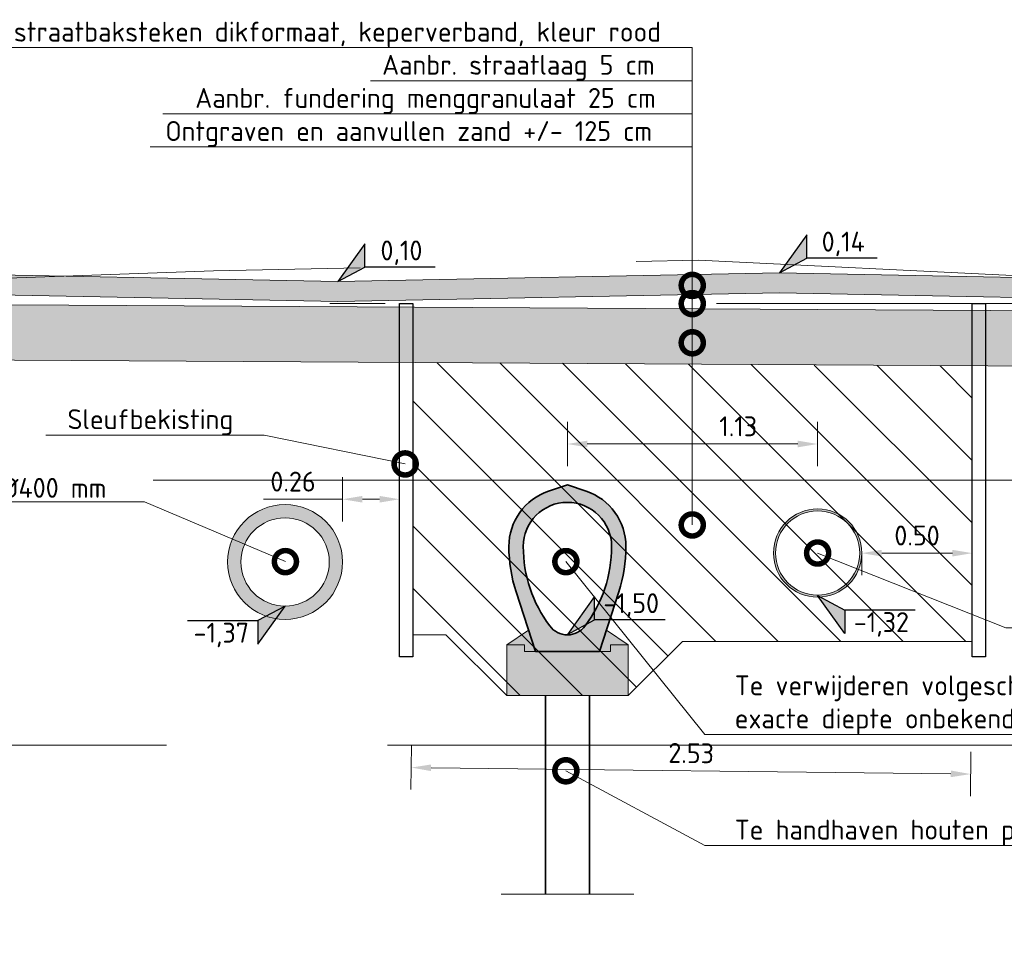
# Model space of a CAD drawing. Header units: metres. Extents: x 92403 to 95147, y 464428 to 465602.
# Tile 55 of 256: x 92428.57 to 92433.03, y 465122.86 to 465127.06. Entities that reach past the tile are written whole.
import ezdxf
from ezdxf import colors
from ezdxf.entities.mleader import LeaderData, LeaderLine
from ezdxf.enums import TextEntityAlignment as Align
from ezdxf.math import Vec2, Vec3

# ---------------------------------------------------------------- set-up
doc = ezdxf.new("R2010")
doc.units = ezdxf.units.M
for name, pattern in [('AL-NAP_LIJN', [15.25, 12, -1.5, 0.25, -1.5]), ('DASHED', [0.75, 0.5, -0.25]), ('XX-AFBREEK', [7, 4, -1, 1, -1])]:
    doc.linetypes.add(name, pattern=pattern)
doc.layers.get('0').update_dxf_attribs({"linetype": 'CONTINUOUS'})
doc.layers.get('Defpoints').update_dxf_attribs({"linetype": 'CONTINUOUS'})
doc.layers.add('00_ 06-gps', color=7, linetype='CONTINUOUS')
for name, color, linetype, lineweight in [('B-WE-OG-HOOGTELIJN-G', 7, 'CONTINUOUS', 18), ('B-WE-VH-VERHARDING_FUNDERING-A-100', 252, 'CONTINUOUS', 18), ('B-WE-VH-VERHARDING_FUNDERING-A-50', 252, 'CONTINUOUS', 18), ('N-WE-GK-KISTDAM-G', 40, 'CONTINUOUS', 30), ('N-WE-GW-GROND_ZAND_CUNETZAND-WERK-A-200', 7, 'CONTINUOUS', 18), ('X-XX-AL-AFBREEKLIJN-G', 7, 'XX-AFBREEK', 18), ('X-XX-AL-DETAIL1-G', 7, 'CONTINUOUS', 18), ('X-XX-AL-DETAIL1-M', 7, 'CONTINUOUS', 18), ('X-XX-AL-DETAIL1-T18', 7, 'CONTINUOUS', 18), ('X-XX-AL-DETAIL3-G', 7, 'CONTINUOUS', 35), ('X-XX-AL-HOOGTELABEL-S', 7, 'CONTINUOUS', 25), ('X-XX-AL-NAP-G', 7, 'AL-NAP_LIJN', 18), ('X-XX-AL-RMB - profiel', 7, 'CONTINUOUS', 9)]:
    doc.layers.add(name, color=color, linetype=linetype, lineweight=lineweight)
for name, color, linetype, lineweight, true_color in [('B-WE-RI-GWA-V', 7, 'CONTINUOUS', 18, 0xff8400), ('N-WE-RI-HWA-V', 7, 'CONTINUOUS', 18, 0x007bff), ('N-WE-VH-VERHARDING_STRAATBAKSTEEN-DIK-ELLEBOOG-A', 7, 'CONTINUOUS', 25, 0xe1bfb7)]:
    doc.layers.add(name, color=color, linetype=linetype, lineweight=lineweight, true_color=true_color)
doc.styles.add('NLCS-ISO', font='NLCS-ISO.ttf')
doc.styles.add('NLCS-ISO-M50-T18', font='NLCS-ISO.ttf', dxfattribs={"height": 0.09})
doc.dimstyles.new('NLCS-M50-T18-PIJL_L2_H1', dxfattribs={"dimscale": 0.05, "dimtxt": 2.5, "dimasz": 1.8, "dimexe": 2, "dimexo": 2, "dimgap": 0.7, "dimtad": 1, "dimzin": 0, "dimdsep": 46, "dimtxsty": 'NLCS-ISO-M50-T18', "dimcen": 2.5, "dimdle": 2, "dimclrd": 256, "dimclre": 256, "dimclrt": 10, "dimadec": 1, "dimazin": 0, "dimtfac": 1, "dimtdec": 3, "dimtofl": 0, "dimtmove": 0, "dimatfit": 3, "dimfxl": 2, "dimfxlon": 1, "dimtfillclr": 256, "dimtolj": 1, "dimtzin": 0, "dimlwd": -1, "dimlwe": -1, "dimarcsym": 0})
pattern_1 = [(0, (9.5, 6.4), (0, 10), [0, -10]), (0, (9.6, 2.9), (0, 10), [0, -10]), (0, (9.9, 8.3), (0, 10), [0, -10]), (338.1986, (4.7, 5.2), (30.00000273, -9.999999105), [1.07703, -52.77462]), (216.8699, (5.7, 4.8), (29.999999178, 20.000001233), [0.5, -49.5]), (130.6013, (5.3, 4.5), (50.0000042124, -59.9999901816), [0.92195, -91.27349]), (206.5651, (2, 3.3), (-9.99999158, -10.000013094), [0.22361, -22.13707]), (326.3099, (1.8, 3.2), (19.999995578, -10.000013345), [0.36056, -35.69496]), (108.4349, (2.1, 3), (-9.999984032, 20.000004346), [0.31623, -31.30655]), (225, (8.4, 2.3), (-2e-15, -10.00000309), [0.42426, -13.71787]), (0, (8.1, 2), (10, 10), [0.6, -9.4]), (135, (8.7, 2), (-10.00000309, 9e-16), [0.42426, -13.71787]), (251.5651, (7.2, 8.7), (9.999984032, 20.000004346), [0.31623, -31.30655]), (0, (7.1, 8.4), (10, 10), [0.5, -9.5]), (143.1301, (7.6, 8.4), (-29.999999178, 20.000001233), [0.5, -49.5]), (213.6901, (1.9, 8.8), (19.999995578, 10.000013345), [0.36056, -35.69496]), (341.5651, (1.6, 8.6), (-20.000004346, 9.999984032), [0.63246, -30.99032]), (126.8699, (2.2, 8.4), (20.000001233, -29.999999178), [0.5, -49.5]), (0, (4.8, 8.4), (0, 10), [0, -10]), (0, (2.1, 5.8), (0, 10), [0, -10]), (0, (4.9, 2.1), (0, 10), [0, -10]), (0, (7.6, 5.2), (0, 10), [0, -10]), (0, (4.7, 6.9), (0, 10), [0, -10]), (0, (2.5, 7.2), (0, 10), [0, -10]), (0, (3.4, 6.6), (0, 10), [0, -10]), (0, (3, 4.2), (0, 10), [0, -10]), (0, (0.6, 4.6), (0, 10), [0, -10]), (0, (0.7, 6.9), (0, 10), [0, -10]), (0, (0.4, 9.1), (0, 10), [0, -10]), (0, (3.5, 9.5), (0, 10), [0, -10]), (0, (5.7, 9.9), (0, 10), [0, -10]), (0, (9.2, 9.5), (0, 10), [0, -10]), (0, (6.8, 6.4), (0, 10), [0, -10]), (0, (5.8, 8.2), (0, 10), [0, -10]), (0, (6.6, 3.4), (0, 10), [0, -10]), (0, (3.6, 2.9), (0, 10), [0, -10]), (0, (6.6, 0.7), (0, 10), [0, -10]), (0, (3.3, 1.3), (0, 10), [0, -10]), (0, (0.1, 1), (0, 10), [0, -10]), (0, (1.3, 0.5), (0, 10), [0, -10]), (0, (1.4, 1.9), (0, 10), [0, -10]), (0, (8.1, 0.3), (0, 10), [0, -10]), (0, (9.3, 4.4), (0, 10), [0, -10]), (0, (8.8, 7.4), (0, 10), [0, -10]), (0, (4.2, 0.2), (0, 10), [0, -10])]

# ---------------------------------------------------------------- blocks, each defined once
blk = doc.blocks.new('SAL-HOOGTELABEL_02-SO')
for p, q in [((2.461, 3.435), (0, 0)), ((2.461, 1.312), (2.461, 3.435)), ((0, 0), (2.461, 1.312)), ((8.838, 1.312), (2.461, 1.312))]:
    blk.add_line(p, q)
blk.add_solid([(2.461, 3.435), (0, 0), (2.461, 1.312)])
at = {"style": 'NLCS-ISO'}
blk.add_attdef('...', text='', height=1.8, dxfattribs=at).set_placement((5.773, 2.615), align=Align.MIDDLE)
blk = doc.blocks.new('_DotSmall')
at = {"const_width": 0.5}
blk.add_lwpolyline([(-0.0625, 0, 1), (0.0625, 0, 1)], format="xyb", close=True, dxfattribs=at)
blk = doc.blocks.new('*D451')
at = {"layer": 'Defpoints', "color": 0, "transparency": 16777216}
for p in [(92430.3479, 465124.2699), (92432.8805, 465124.2404), (92432.8734, 465123.6393)]:
    blk.add_point(p, dxfattribs=at)
at = {"layer": 'X-XX-AL-DETAIL1-M', "transparency": 16777216}
for p, q in [((92430.342, 465123.7689), (92430.3397, 465123.5689)), ((92432.8746, 465123.7393), (92432.8723, 465123.5394)), ((92430.4309, 465123.6678), (92432.7834, 465123.6404))]:
    blk.add_line(p, q, dxfattribs=at)
for points in [[(92430.431, 465123.6828), (92430.4307, 465123.6528), (92430.3409, 465123.6689)], [(92432.7836, 465123.6554), (92432.7833, 465123.6254), (92432.8734, 465123.6393)]]:
    blk.add_solid(points, dxfattribs=at)
at = {"layer": 'X-XX-AL-DETAIL1-M', "color": 10, "transparency": 16777216, "insert": (92431.6081, 465123.7341), "char_height": 0.09, "attachment_point": 5, "rotation": 359.3321, "style": 'NLCS-ISO-M50-T18'}
blk.add_mtext('\\A1;2.53', dxfattribs=at)
blk = doc.blocks.new('*D452')
at = {"layer": 'Defpoints', "color": 0, "transparency": 16777216}
for p in [(92432.1805, 465125.1342), (92431.0479, 465124.6699), (92432.1805, 465124.6404)]:
    blk.add_point(p, dxfattribs=at)
at = {"layer": 'X-XX-AL-DETAIL1-M', "transparency": 16777216}
for p, q in [((92431.0479, 465125.0342), (92431.0479, 465125.2342)), ((92432.1805, 465125.0342), (92432.1805, 465125.2342)), ((92431.1379, 465125.1342), (92432.0905, 465125.1342))]:
    blk.add_line(p, q, dxfattribs=at)
for points in [[(92431.1379, 465125.1492), (92431.1379, 465125.1192), (92431.0479, 465125.1342)], [(92432.0905, 465125.1492), (92432.0905, 465125.1192), (92432.1805, 465125.1342)]]:
    blk.add_solid(points, dxfattribs=at)
at = {"layer": 'X-XX-AL-DETAIL1-M', "color": 10, "transparency": 16777216, "insert": (92431.821, 465125.2142), "char_height": 0.09, "attachment_point": 5, "style": 'NLCS-ISO-M50-T18'}
blk.add_mtext('\\A1;1.13', dxfattribs=at)
blk = doc.blocks.new('*D453')
at = {"layer": 'Defpoints', "color": 0, "transparency": 16777216}
for p in [(92432.3804, 465124.6414), (92432.8805, 465124.6404), (92432.8805, 465124.6398)]:
    blk.add_point(p, dxfattribs=at)
at = {"layer": 'X-XX-AL-DETAIL1-M', "transparency": 16777216}
for p, q in [((92432.3804, 465124.6398), (92432.3804, 465124.5398)), ((92432.4704, 465124.6398), (92432.7905, 465124.6398)), ((92432.8805, 465124.6398), (92432.8805, 465124.5398))]:
    blk.add_line(p, q, dxfattribs=at)
for points in [[(92432.4704, 465124.6548), (92432.4704, 465124.6248), (92432.3804, 465124.6398)], [(92432.7905, 465124.6548), (92432.7905, 465124.6248), (92432.8805, 465124.6398)]]:
    blk.add_solid(points, dxfattribs=at)
at = {"layer": 'X-XX-AL-DETAIL1-M', "color": 10, "transparency": 16777216, "insert": (92432.6304, 465124.7198), "char_height": 0.09, "attachment_point": 5, "style": 'NLCS-ISO-M50-T18'}
blk.add_mtext('\\A1;0.50', dxfattribs=at)
blk = doc.blocks.new('*D899')
at = {"layer": 'Defpoints', "color": 0, "transparency": 16777216}
for p in [(92430.2879, 465124.8839), (92430.0297, 465124.5999), (92430.2879, 465124.5999)]:
    blk.add_point(p, dxfattribs=at)
at = {"layer": 'X-XX-AL-DETAIL1-M', "transparency": 16777216}
for p, q in [((92430.0297, 465124.7839), (92430.0297, 465124.9839)), ((92430.2879, 465124.7839), (92430.2879, 465124.9839)), ((92430.0297, 465124.8839), (92429.6717, 465124.8839)), ((92430.1979, 465124.8839), (92430.1197, 465124.8839))]:
    blk.add_line(p, q, dxfattribs=at)
for points in [[(92430.1197, 465124.8989), (92430.1197, 465124.8689), (92430.0297, 465124.8839)], [(92430.1979, 465124.8989), (92430.1979, 465124.8689), (92430.2879, 465124.8839)]]:
    blk.add_solid(points, dxfattribs=at)
at = {"layer": 'X-XX-AL-DETAIL1-M', "color": 10, "transparency": 16777216, "insert": (92429.8057, 465124.9639), "char_height": 0.09, "attachment_point": 5, "style": 'NLCS-ISO-M50-T18'}
blk.add_mtext('\\A1;0.26', dxfattribs=at)

msp = doc.modelspace()

# ---------------------------------------------------------------- hatches: boundary and pattern name
at = {"layer": '00_ 06-gps'}
h = msp.add_hatch(color=252, dxfattribs=at)
h.dxf.hatch_style = 1
edge = h.paths.add_edge_path()
edge.add_line((92430.962875, 465124.920941), (92431.047875, 465124.949941))
edge.add_line((92431.047875, 465124.949941), (92431.132551, 465124.921048))
edge.add_arc((92431.047875, 465124.669941), 0.265, 0, 71.365414, ccw=False)
edge.add_arc((92430.632452, 465124.671156), 0.680425, 342.358036, 359.897698, ccw=False)
edge.add_line((92431.280875, 465124.464941), (92431.192875, 465124.194941))
edge.add_line((92431.192875, 465124.194941), (92430.902875, 465124.194941))
edge.add_line((92430.902875, 465124.194941), (92430.815521, 465124.464142))
edge.add_arc((92431.447875, 465124.669941), 0.665, 180, 198.027458, ccw=False)
edge.add_arc((92431.04788, 465124.669939), 0.265005, 108.709354, 179.99965, ccw=False)
edge = h.paths.add_edge_path(flags=16)
edge.add_arc((92431.047875, 465124.669941), 0.2, 0, 180, ccw=False)
edge.add_arc((92430.647875, 465124.669941), 0.6, -36.870719, 0, ccw=False)
edge.add_arc((92431.047875, 465124.369957), 0.100009, 216.860442, 323.117993, ccw=False)
edge.add_arc((92431.447875, 465124.669941), 0.6, 180, 216.867125, ccw=False)
at = {"layer": 'B-WE-RI-GWA-V'}
h = msp.add_hatch(color=256, dxfattribs=at)
h.dxf.hatch_style = 1
edge = h.paths.add_edge_path()
edge.add_arc((92429.769722, 465124.599947), 0.26, 0, 360)
edge = h.paths.add_edge_path(flags=16)
edge.add_arc((92429.769722, 465124.599947), 0.2, 0, 360)
at = {"layer": 'B-WE-VH-VERHARDING_FUNDERING-A-100'}
h = msp.add_hatch(color=256, dxfattribs=at)
h.dxf.hatch_style = 1
h.paths.add_polyline_path([(92431.322875, 465124.194941), (92431.322875, 465124.224941), (92431.242875, 465124.224941), (92431.242875, 465124.194941), (92430.852875, 465124.194941), (92430.852875, 465124.224941), (92430.772875, 465124.224941), (92430.772875, 465124.194941), (92430.772875, 465123.994941), (92431.322875, 465123.994941)])
h.paths.add_polyline_path([(92431.2242, 465124.291052), (92431.192875, 465124.194941), (92431.242875, 465124.194941), (92431.242875, 465124.224941), (92431.322875, 465124.224941)])
h.paths.add_polyline_path([(92430.871663, 465124.291128), (92430.772875, 465124.224941), (92430.852875, 465124.224941), (92430.852875, 465124.194941), (92430.902875, 465124.194941)])
at = {"layer": 'B-WE-VH-VERHARDING_FUNDERING-A-50'}
h = msp.add_hatch(dxfattribs=at)
h.set_pattern_fill('AVH-FUNDERING_GRANULAAT', color=256, pattern_type=2)
h.set_pattern_definition(pattern_1)
h.paths.add_polyline_path([(92434.506141, 465125.479523), (92427.506141, 465125.519953), (92427.507826, 465125.739546), (92428.007826, 465125.739546), (92428.007826, 465125.767076), (92434.007826, 465125.732628), (92434.007321, 465125.654546), (92434.452826, 465125.654546), (92434.507318, 465125.654178)])
h = msp.add_hatch(dxfattribs=at)
h.set_pattern_fill('AVH-FUNDERING_GRANULAAT', color=256, pattern_type=2)
h.set_pattern_definition(pattern_1)
h.paths.add_polyline_path([(92434.506141, 465125.479523), (92427.506141, 465125.519953), (92427.507826, 465125.739546), (92428.007826, 465125.739546), (92428.007826, 465125.767076), (92434.007826, 465125.732628), (92434.007321, 465125.654546), (92434.452826, 465125.654546), (92434.507318, 465125.654178)])
h = msp.add_hatch(dxfattribs=at)
h.set_pattern_fill('AVH-FUNDERING_GRANULAAT', color=256, pattern_type=2)
h.set_pattern_definition(pattern_1)
h.paths.add_polyline_path([(92434.506141, 465125.479523), (92427.506141, 465125.519953), (92427.507826, 465125.739546), (92428.007826, 465125.739546), (92428.007826, 465125.767076), (92434.007826, 465125.732628), (92434.007321, 465125.654546), (92434.452826, 465125.654546), (92434.507318, 465125.654178)])
h = msp.add_hatch(dxfattribs=at)
h.set_pattern_fill('AVH-FUNDERING_GRANULAAT', color=256, scale=0.03, pattern_type=2)
h.set_pattern_definition([(0, (92428.29114, 465125.71195), (0, 0.3), [0, -0.3]), (0, (92428.29414, 465125.60695), (0, 0.3), [0, -0.3]), (0, (92428.30314, 465125.76895), (0, 0.3), [0, -0.3]), (338.1986, (92428.14714, 465125.675953), (0.9000001, -0.29999997), [0.032311, -1.583239]), (216.8699, (92428.17714, 465125.66395), (0.9, 0.60000004), [0.015, -1.485]), (130.6013, (92428.16514, 465125.654953), (1.50000013, -1.7999997), [0.0276585, -2.738205]), (206.565, (92428.06614, 465125.61895), (-0.2999997, -0.3000004), [0.006708, -0.664112]), (326.3099, (92428.06014, 465125.61595), (0.5999999, -0.3000004), [0.010817, -1.070849]), (108.4349, (92428.06914, 465125.60995), (-0.2999995, 0.6000001), [0.009487, -0.939196]), (225, (92428.25814, 465125.58895), (-5e-17, -0.3), [0.012728, -0.411536]), (0, (92428.24914, 465125.57995), (0.3, 0.3), [0.018, -0.282]), (135, (92428.26714, 465125.57995), (-0.3, 3e-17), [0.012728, -0.411536]), (251.5651, (92428.22214, 465125.78095), (0.2999995, 0.6000001), [0.009487, -0.939196]), (0, (92428.21914, 465125.77195), (0.3, 0.3), [0.015, -0.285]), (143.1301, (92428.23414, 465125.77195), (-0.9, 0.60000004), [0.015, -1.485]), (213.6901, (92428.06314, 465125.78395), (0.5999999, 0.3000004), [0.010817, -1.070849]), (341.5651, (92428.05414, 465125.77795), (-0.6000001, 0.2999995), [0.018974, -0.92971]), (126.8699, (92428.07214, 465125.77195), (0.60000004, -0.9), [0.015, -1.485]), (0, (92428.15014, 465125.77195), (0, 0.3), [0, -0.3]), (0, (92428.06914, 465125.69395), (0, 0.3), [0, -0.3]), (0, (92428.15314, 465125.58295), (0, 0.3), [0, -0.3]), (0, (92428.23414, 465125.67595), (0, 0.3), [0, -0.3]), (0, (92428.14714, 465125.72695), (0, 0.3), [0, -0.3]), (0, (92428.08114, 465125.73595), (0, 0.3), [0, -0.3]), (0, (92428.10814, 465125.71795), (0, 0.3), [0, -0.3]), (0, (92428.09614, 465125.64595), (0, 0.3), [0, -0.3]), (0, (92428.02414, 465125.65795), (0, 0.3), [0, -0.3]), (0, (92428.02714, 465125.72695), (0, 0.3), [0, -0.3]), (0, (92428.01814, 465125.79295), (0, 0.3), [0, -0.3]), (0, (92428.11114, 465125.80495), (0, 0.3), [0, -0.3]), (0, (92428.17714, 465125.81695), (0, 0.3), [0, -0.3]), (0, (92428.28214, 465125.80495), (0, 0.3), [0, -0.3]), (0, (92428.21014, 465125.71195), (0, 0.3), [0, -0.3]), (0, (92428.18014, 465125.76595), (0, 0.3), [0, -0.3]), (0, (92428.20414, 465125.62195), (0, 0.3), [0, -0.3]), (0, (92428.11414, 465125.60695), (0, 0.3), [0, -0.3]), (0, (92428.20414, 465125.54095), (0, 0.3), [0, -0.3]), (0, (92428.10514, 465125.55895), (0, 0.3), [0, -0.3]), (0, (92428.00914, 465125.54995), (0, 0.3), [0, -0.3]), (0, (92428.04514, 465125.53495), (0, 0.3), [0, -0.3]), (0, (92428.04814, 465125.57695), (0, 0.3), [0, -0.3]), (0, (92428.24914, 465125.52895), (0, 0.3), [0, -0.3]), (0, (92428.28514, 465125.65195), (0, 0.3), [0, -0.3]), (0, (92428.27014, 465125.74195), (0, 0.3), [0, -0.3]), (0, (92428.13214, 465125.52595), (0, 0.3), [0, -0.3])])
h.paths.add_polyline_path([(92434.506141, 465125.479523), (92427.506141, 465125.519953), (92427.507826, 465125.739546), (92428.007826, 465125.739546), (92428.007826, 465125.767076), (92434.007826, 465125.732628), (92434.007321, 465125.654546), (92434.452826, 465125.654546), (92434.507318, 465125.654178)])
at = {"layer": 'N-WE-GW-GROND_ZAND_CUNETZAND-WERK-A-200'}
h = msp.add_hatch(dxfattribs=at)
h.set_pattern_fill('AGW-WERK_ONTGRAVEN', color=256, scale=0.04, pattern_type=2)
h.set_pattern_definition([(135, (0, 0), (-0.14142135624, -0.14142135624), [])])
h.paths.add_polyline_path([(92430.347875, 465125.504174), (92430.347875, 465124.269947), (92430.497869, 465124.269947), (92430.772875, 465123.994941), (92431.322875, 465123.994941), (92431.568358, 465124.240423), (92432.88045, 465124.240423), (92432.88045, 465125.487109), (92430.351416, 465125.504174)])
at = {"layer": 'N-WE-RI-HWA-V'}
h = msp.add_hatch(color=256, dxfattribs=at)
h.dxf.hatch_style = 1
edge = h.paths.add_edge_path()
edge.add_arc((92432.18045, 465124.640423), 0.2, 0, 360)
edge = h.paths.add_edge_path(flags=16)
edge.add_arc((92432.18045, 465124.640423), 0.190476, 0, 360)
at = {"layer": 'N-WE-VH-VERHARDING_STRAATBAKSTEEN-DIK-ELLEBOOG-A', "lineweight": 0, "ltscale": 1}
h = msp.add_hatch(color=256, dxfattribs=at)
h.dxf.hatch_style = 1
h.paths.add_polyline_path([(92432.007826, 465125.909546), (92430.007826, 465125.869546), (92428.007826, 465125.909546), (92428.009722, 465125.81949), (92430.007826, 465125.779528), (92432.007826, 465125.819528), (92434.007826, 465125.779528), (92434.007826, 465125.869546)])

# ---------------------------------------------------------------- linework, layer by layer
at = {"layer": 'B-WE-OG-HOOGTELIJN-G', "color": 1, "linetype": 'DASHED', "ltscale": 5, "flags": 128}
msp.add_lwpolyline([(92441.23289, 465125.373947), (92441.183798, 465125.377947), (92440.799897, 465125.408947), (92439.773278, 465125.453947), (92438.789871, 465125.585947), (92437.752187, 465125.673947), (92436.32565, 465125.970947), (92435.925399, 465125.987947), (92435.77419, 465125.990947), (92435.703388, 465125.987947), (92435.403346, 465126.006947), (92434.491609, 465125.987947), (92434.188808, 465125.968947), (92434.179864, 465125.956947), (92434.060056, 465125.944947), (92434.02815, 465125.848947), (92431.640756, 465125.966947), (92430.386903, 465125.937947), (92429.445665, 465125.918947), (92428.056697, 465125.867947), (92427.877084, 465125.885947), (92427.762449, 465125.883947), (92427.749721, 465125.943947), (92427.622081, 465125.944947), (92426.215979, 465126.007947), (92425.029268, 465126.054947), (92424.757826, 465126.049947)], dxfattribs=at)
at = {"layer": 'N-WE-GK-KISTDAM-G', "flags": 128}
for points in [[(92430.287875, 465124.169947), (92430.287875, 465125.769947), (92430.347875, 465125.769947), (92430.347875, 465124.169947)], [(92432.88045, 465124.169947), (92432.88045, 465125.769947), (92432.94045, 465125.769947), (92432.94045, 465124.169947)]]:
    msp.add_lwpolyline(points, close=True, dxfattribs=at)
at = {"layer": 'X-XX-AL-AFBREEKLIJN-G', "ltscale": 0.5}
msp.add_line((92430.747875, 465123.095262), (92431.347875, 465123.095262), dxfattribs=at)
at = {"layer": 'X-XX-AL-AFBREEKLIJN-G', "color": 251, "flags": 128}
msp.add_lwpolyline([(92441.23289, 465123.769947), (92424.757826, 465123.769947)], dxfattribs=at)
at = {"layer": 'X-XX-AL-DETAIL1-G', "flags": 128}
msp.add_lwpolyline([(92434.506141, 465125.479523), (92427.506141, 465125.519953), (92427.507826, 465125.739546), (92428.007826, 465125.739546), (92428.007826, 465125.767076), (92434.007826, 465125.732628), (92434.007321, 465125.654546), (92434.452826, 465125.654546), (92434.507318, 465125.654178)], close=True, dxfattribs=at)
msp.add_lwpolyline([(92432.88045, 465124.240423), (92431.568358, 465124.240423), (92431.322875, 465123.994941), (92430.772875, 465123.994941), (92430.497869, 465124.269947), (92430.347875, 465124.269947)], dxfattribs=at)
at = {"layer": 'X-XX-AL-DETAIL1-G'}
for centre, radius in [((92429.769722, 465124.599947), 0.26), ((92432.18045, 465124.640423), 0.2), ((92429.769722, 465124.599947), 0.2), ((92432.18045, 465124.640423), 0.190476)]:
    msp.add_circle(centre, radius, dxfattribs=at)
at = {"layer": 'X-XX-AL-DETAIL3-G'}
for p, q in [((92430.947875, 465123.994941), (92430.947875, 465123.095262)), ((92431.147875, 465123.994941), (92431.147875, 465123.095262))]:
    msp.add_line(p, q, dxfattribs=at)
at = {"layer": 'X-XX-AL-DETAIL3-G', "flags": 128}
for points in [[(92430.962875, 465124.920941), (92431.047875, 465124.949941), (92431.132551, 465124.921048, -0.32186121), (92431.312875, 465124.669941, -0.07668098), (92431.280875, 465124.464941), (92431.192875, 465124.194941), (92430.902875, 465124.194941), (92430.815521, 465124.464142, -0.07882226), (92430.782875, 465124.669941, -0.32149954), (92430.962875, 465124.920941)], [(92430.847875, 465124.669941, -1), (92431.247875, 465124.669941, -0.16228134), (92431.12787, 465124.309934, -0.49998552), (92430.967858, 465124.309964, -0.16226524), (92430.847875, 465124.669941)]]:
    msp.add_lwpolyline(points, format="xyb", close=True, dxfattribs=at)
at = {"layer": 'X-XX-AL-NAP-G', "color": 142, "flags": 128}
for points in [[(92443.7223, 465125.769947), (92423.656153, 465125.769947)], [(92441.17289, 465124.969947), (92423.656153, 465124.969947)]]:
    msp.add_lwpolyline(points, dxfattribs=at)
at = {"layer": 'X-XX-AL-RMB - profiel', "flags": 128}
for points in [[(92428.007826, 465125.909546), (92430.007826, 465125.869546), (92432.007826, 465125.909546), (92434.007826, 465125.869546), (92434.007826, 465125.779528), (92432.007826, 465125.819528), (92430.007826, 465125.779528), (92428.009722, 465125.81949)], [(92430.772875, 465124.224941), (92430.772875, 465124.194941), (92430.772875, 465123.994941), (92431.322875, 465123.994941), (92431.322875, 465124.194941), (92431.322875, 465124.224941), (92431.242875, 465124.224941), (92431.242875, 465124.194941), (92430.852875, 465124.194941), (92430.852875, 465124.224941)]]:
    msp.add_lwpolyline(points, close=True, dxfattribs=at)
for points in [[(92430.772875, 465124.224941), (92430.871663, 465124.291128)], [(92431.322875, 465124.224941), (92431.2242, 465124.291052)]]:
    msp.add_lwpolyline(points, dxfattribs=at)

# ---------------------------------------------------------------- block references
at = {"layer": 'X-XX-AL-HOOGTELABEL-S', "xscale": 0.05000000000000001, "yscale": 0.05000000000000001, "zscale": 0.05000000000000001}
for p, values in [((92432.007826, 465125.909546), {'...': '0,14'}), ((92430.007826, 465125.869546), {'...': '0,10'}), ((92431.047856, 465124.271971), {'...': '-1,50'})]:
    msp.add_blockref('SAL-HOOGTELABEL_02-SO', p, dxfattribs=at).add_auto_attribs(values)
at = {"layer": 'X-XX-AL-HOOGTELABEL-S'}
ref = msp.add_blockref('SAL-HOOGTELABEL_02-SO', (92432.18045, 465124.447923), dxfattribs=dict(at, xscale=-0.05000000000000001, yscale=0.05, zscale=0.05, rotation=180))
ref.add_attrib('...', '-1,32', dxfattribs={"layer": '0', "height": 0.09, "style": 'NLCS-ISO'}).set_placement((92432.469088, 465124.317161), align=Align.MIDDLE)
ref = msp.add_blockref('SAL-HOOGTELABEL_02-SO', (92429.769722, 465124.399947), dxfattribs=dict(at, xscale=0.05000000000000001, yscale=0.05000000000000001, zscale=0.05000000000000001, rotation=180))
ref.add_attrib('...', '-1,37', dxfattribs={"layer": '0', "height": 0.09, "style": 'NLCS-ISO'}).set_placement((92429.481084, 465124.269185), align=Align.MIDDLE)

# ---------------------------------------------------------------- dimensions: what is measured, and where the dimension line sits
at = {"layer": 'X-XX-AL-DETAIL1-M'}
for base, p1, p2, picture, middle in [((92432.18045, 465125.134247), (92431.047875, 465124.669941), (92432.18045, 465124.640423), '*D452', (92431.820955, 465125.134247)), ((92430.287875, 465124.883933), (92430.029722, 465124.599947), (92430.287875, 465124.599947), '*D899', (92429.805722, 465124.883933))]:
    dim = msp.add_linear_dim(base=base, p1=p1, p2=p2, dimstyle='NLCS-M50-T18-PIJL_L2_H1', dxfattribs=at)
    dim.commit()
    dim.dimension.update_dxf_attribs({"geometry": picture, "text_midpoint": middle, "dimtype": 160})
dim = msp.add_linear_dim(base=(92432.88045, 465124.639823), p1=(92432.380448, 465124.64141), p2=(92432.88045, 465124.640423), dimstyle='NLCS-M50-T18-PIJL_L2_H1', dxfattribs=at)
dim.commit()
dim.dimension.update_dxf_attribs({"geometry": '*D453', "text_midpoint": (92432.630449, 465124.719823)})
dim = msp.add_aligned_dim(p1=(92430.347875, 465124.269947), p2=(92432.88045, 465124.240423), distance=-0.601117, dimstyle='NLCS-M50-T18-PIJL_L2_H1', dxfattribs=at)
dim.commit()
dim.dimension.update_dxf_attribs({"geometry": '*D451', "text_midpoint": (92431.608088, 465123.734104)})

# ---------------------------------------------------------------- leaders
at = {"layer": 'X-XX-AL-DETAIL1-T18'}
ml = msp.add_multileader_mtext('Standard', dxfattribs=at)
ml.set_content('\\pxi-3,l4,t4;{\\C256;Aanbr. straatbaksteken dikformaat, keperverband, kleur rood}', color=10, style='NLCS-ISO-M50-T18')
ml.set_leader_properties(color=256, lineweight=-1)
ml.set_arrow_properties(name='DOTSMALL')
ml.build(insert=Vec2(0, 0))
ml.multileader.update_dxf_attribs({"text_left_attachment_type": 5, "text_right_attachment_type": 5, "dogleg_length": 0.09, "arrow_head_size": 0.2})
ctx = ml.context
ctx.base_point, ctx.char_height, ctx.arrow_head_size, ctx.landing_gap_size, ctx.plane_origin = Vec3(92428.012966, 465126.929523), 0.09, 0.2, 0.045, Vec3(92431.612966, 465126.117423)
ctx.left_attachment, ctx.right_attachment = 5, 5
notes = []
notes.append((ctx, [(0, (1, 1, 0), (92431.612966, 465126.929523), (-1, 0), 0.09, [(0, [(92431.612966, 465125.852426)], 0, [])])]))
ctx.mtext.insert, ctx.mtext.flow_direction = Vec3(92428.057966, 465127.046523), 5
ml = msp.add_multileader_mtext('Standard', dxfattribs=at)
ml.set_content('{\\C256;Aanbr. straatlaag 5 cm }', color=10, style='NLCS-ISO-M50-T18')
ml.set_leader_properties(color=256, lineweight=-1)
ml.set_arrow_properties(name='DOTSMALL')
ml.build(insert=Vec2(0, 0))
ml.multileader.update_dxf_attribs({"text_left_attachment_type": 5, "text_right_attachment_type": 5, "dogleg_length": 0.09, "arrow_head_size": 0.2})
ctx = ml.context
ctx.base_point, ctx.char_height, ctx.arrow_head_size, ctx.landing_gap_size, ctx.plane_origin = Vec3(92430.163966, 465126.779523), 0.09, 0.2, 0.045, Vec3(92431.612966, 465125.967423)
ctx.left_attachment, ctx.right_attachment = 5, 5
notes.append((ctx, [(0, (1, 1, 0), (92431.612966, 465126.779523), (-1, 0), 0.09, [(0, [(92431.612966, 465125.769947)], 0, [])])]))
ctx.mtext.insert, ctx.mtext.width, ctx.mtext.flow_direction = Vec3(92430.208966, 465126.896523), 4.0068021, 5
ml = msp.add_multileader_mtext('Standard', dxfattribs=at)
ml.set_content('{\\C256;Aanbr. fundering menggranulaat 25 cm}', color=10, style='NLCS-ISO-M50-T18')
ml.set_leader_properties(color=256, lineweight=-1)
ml.set_arrow_properties(name='DOTSMALL')
ml.build(insert=Vec2(0, 0))
ml.multileader.update_dxf_attribs({"text_left_attachment_type": 5, "text_right_attachment_type": 5, "dogleg_length": 0.09, "arrow_head_size": 0.2})
ctx = ml.context
ctx.base_point, ctx.char_height, ctx.arrow_head_size, ctx.landing_gap_size, ctx.plane_origin = Vec3(92429.317966, 465126.629523), 0.09, 0.2, 0.045, Vec3(92431.612966, 465125.817423)
ctx.left_attachment, ctx.right_attachment = 5, 5
notes.append((ctx, [(0, (1, 1, 0), (92431.612966, 465126.629523), (-1, 0), 0.09, [(0, [(92431.612966, 465125.59264)], 0, [])])]))
ctx.mtext.insert, ctx.mtext.flow_direction = Vec3(92429.362966, 465126.746523), 5
ml = msp.add_multileader_mtext('Standard', dxfattribs=at)
ml.set_content('{\\C256;Ontgraven en aanvullen zand +/- 125 cm}', color=10, style='NLCS-ISO-M50-T18')
ml.set_leader_properties(color=256, lineweight=-1)
ml.set_arrow_properties(name='DOTSMALL')
ml.build(insert=Vec2(0, 0))
ml.multileader.update_dxf_attribs({"text_left_attachment_type": 5, "text_right_attachment_type": 5, "dogleg_length": 0.09, "arrow_head_size": 0.2})
ctx = ml.context
ctx.base_point, ctx.char_height, ctx.arrow_head_size, ctx.landing_gap_size, ctx.plane_origin = Vec3(92429.182966, 465126.479523), 0.09, 0.2, 0.045, Vec3(92431.612966, 465125.667423)
ctx.left_attachment, ctx.right_attachment = 5, 5
notes.append((ctx, [(0, (1, 1, 0), (92431.612966, 465126.479523), (-1, 0), 0.09, [(0, [(92431.612966, 465124.767579)], 0, [])])]))
ctx.mtext.insert, ctx.mtext.flow_direction = Vec3(92429.227966, 465126.596523), 5
ml = msp.add_multileader_mtext('Standard', dxfattribs=at)
ml.set_content('{\\C256;Sleufbekisting }', color=10, style='NLCS-ISO-M50-T18')
ml.set_leader_properties(color=256, lineweight=-1)
ml.set_arrow_properties(name='DOTSMALL')
ml.build(insert=Vec2(0, 0))
ml.multileader.update_dxf_attribs({"text_left_attachment_type": 5, "text_right_attachment_type": 5, "dogleg_length": 0.09, "arrow_head_size": 0.2})
ctx = ml.context
ctx.base_point, ctx.char_height, ctx.arrow_head_size, ctx.landing_gap_size, ctx.plane_origin = Vec3(92428.739734, 465125.174462), 0.09, 0.2, 0.045, Vec3(92430.313193, 465125.943716)
ctx.left_attachment, ctx.right_attachment = 5, 5
notes.append((ctx, [(0, (1, 1, 0), (92429.675734, 465125.174462), (-1, 0), 0.09, [(0, [(92430.313193, 465125.043872)], 0, [])])]))
ctx.mtext.insert, ctx.mtext.flow_direction = Vec3(92428.784734, 465125.291462), 5
ml = msp.add_multileader_mtext('Standard', dxfattribs=at)
ml.set_content('{\\C256;Te handhaven riool beton %%C400 mm }', color=10, style='NLCS-ISO-M50-T18')
ml.set_leader_properties(color=256, lineweight=-1)
ml.set_arrow_properties(name='DOTSMALL')
ml.build(insert=Vec2(0, 0))
ml.multileader.update_dxf_attribs({"text_left_attachment_type": 5, "text_right_attachment_type": 5, "dogleg_length": 0.09, "arrow_head_size": 0.2})
ctx = ml.context
ctx.base_point, ctx.char_height, ctx.arrow_head_size, ctx.landing_gap_size, ctx.plane_origin = Vec3(92427.009797, 465124.872517), 0.09, 0.2, 0.045, Vec3(92429.771256, 465125.501299)
ctx.left_attachment, ctx.right_attachment = 5, 5
notes.append((ctx, [(0, (1, 1, 0), (92429.133797, 465124.872517), (-1, 0), 0.09, [(0, [(92429.771256, 465124.601456)], 0, [])])]))
ctx.mtext.insert, ctx.mtext.flow_direction = Vec3(92427.054797, 465124.980517), 5
ml = msp.add_multileader_mtext('Standard', dxfattribs=at)
ml.set_content('{\\C256;Te verwijderen volgeschuimd riool beton 400/600\\Pexacte diepte onbekend}', color=10, style='NLCS-ISO-M50-T18')
ml.set_leader_properties(color=256, lineweight=-1)
ml.set_arrow_properties(name='DOTSMALL')
ml.build(insert=Vec2(0, 0))
ml.multileader.update_dxf_attribs({"text_left_attachment_type": 5, "text_right_attachment_type": 5, "dogleg_length": 0.09, "arrow_head_size": 0.2})
ctx = ml.context
ctx.base_point, ctx.char_height, ctx.arrow_head_size, ctx.landing_gap_size, ctx.plane_origin = Vec3(92431.760231, 465123.819219), 0.09, 0.2, 0.045, Vec3(92431.040861, 465125.501299)
ctx.left_attachment, ctx.right_attachment = 5, 5
notes.append((ctx, [(1, (1, 1, 0), (92431.670231, 465123.819219), (1, 0), 0.09, [(0, [(92431.040861, 465124.601456)], 0, [])])]))
ctx.mtext.insert, ctx.mtext.width, ctx.mtext.flow_direction = Vec3(92431.805231, 465124.086219), 3.00834132, 5
ml = msp.add_multileader_mtext('Standard', dxfattribs=at)
ml.set_content('{\\C256;Aan te brengen riool HWA PVC %%C400mm}', color=10, style='NLCS-ISO-M50-T18')
ml.set_leader_properties(color=256, lineweight=-1)
ml.set_arrow_properties(name='DOTSMALL')
ml.build(insert=Vec2(0, 0))
ml.multileader.update_dxf_attribs({"text_left_attachment_type": 5, "text_right_attachment_type": 5, "dogleg_length": 0.09, "arrow_head_size": 0.2})
ctx = ml.context
ctx.base_point, ctx.char_height, ctx.arrow_head_size, ctx.landing_gap_size, ctx.plane_origin = Vec3(92433.122164, 465124.302031), 0.09, 0.2, 0.045, Vec3(92432.18045, 465125.540267)
ctx.left_attachment, ctx.right_attachment = 5, 5
notes.append((ctx, [(1, (1, 1, 0), (92433.032164, 465124.302031), (1, 0), 0.09, [(0, [(92432.18045, 465124.640423)], 0, [])])]))
ctx.mtext.insert, ctx.mtext.flow_direction = Vec3(92433.167164, 465124.419031), 5
ml = msp.add_multileader_mtext('Standard', dxfattribs=at)
ml.set_content('{\\C256;Te handhaven houten palen }', color=10, style='NLCS-ISO-M50-T18')
ml.set_leader_properties(color=256, lineweight=-1)
ml.set_arrow_properties(name='DOTSMALL')
ml.build(insert=Vec2(0, 0))
ml.multileader.update_dxf_attribs({"text_left_attachment_type": 5, "text_right_attachment_type": 5, "dogleg_length": 0.09, "arrow_head_size": 0.2})
ctx = ml.context
ctx.base_point, ctx.char_height, ctx.arrow_head_size, ctx.landing_gap_size, ctx.plane_origin = Vec3(92431.760231, 465123.315809), 0.09, 0.2, 0.045, Vec3(92431.040861, 465124.554045)
ctx.left_attachment, ctx.right_attachment = 5, 5
notes.append((ctx, [(1, (1, 1, 0), (92431.670231, 465123.315809), (1, 0), 0.09, [(0, [(92431.040861, 465123.654201)], 0, [])])]))
ctx.mtext.insert, ctx.mtext.flow_direction = Vec3(92431.805231, 465123.432809), 5
for ctx, leaders in notes:
    for number, flags, end, landing, length, lines in leaders:
        leader = LeaderData()
        leader.index, (leader.has_last_leader_line, leader.has_dogleg_vector, leader.attachment_direction) = number, flags
        leader.last_leader_point, leader.dogleg_vector, leader.dogleg_length = Vec3(end), Vec3(landing), length
        for number, points, colour, breaks in lines:
            line = LeaderLine()
            line.index, line.vertices, line.color, line.breaks = number, Vec3.list(points), colors.encode_raw_color(colour), breaks
            leader.lines.append(line)
        ctx.leaders.append(leader)

doc.saveas('drawing.dxf')
